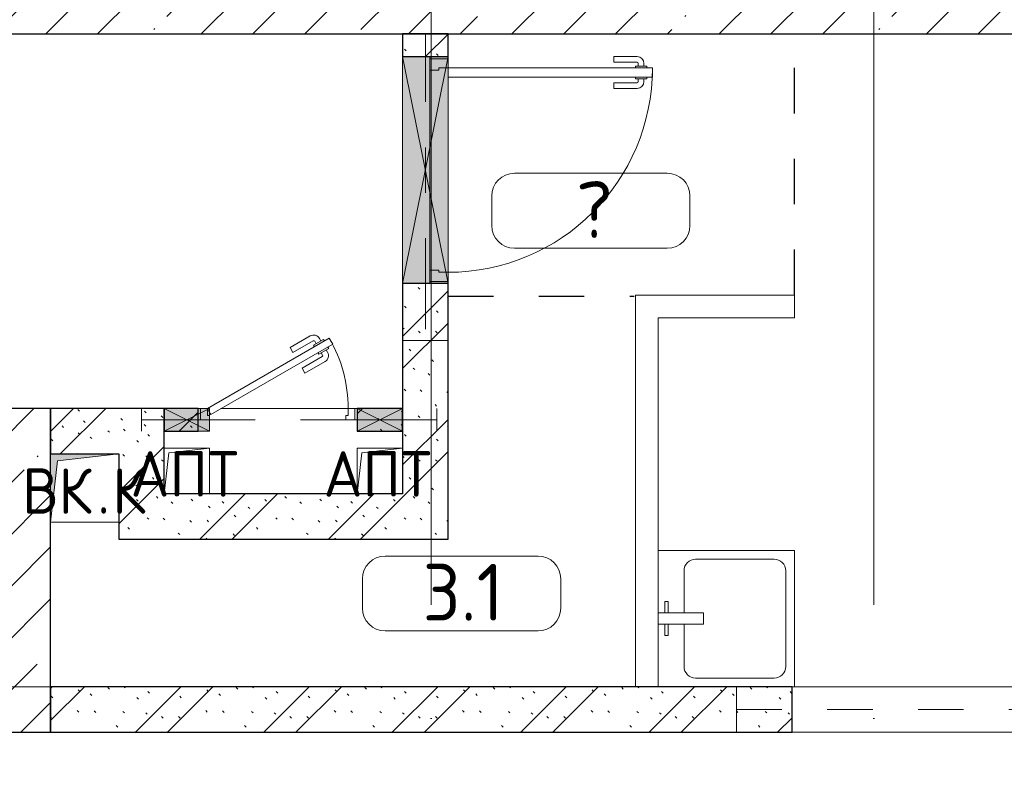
# Model space of a CAD drawing. Header units: millimetres. Extents: x -19737 to 100106, y -4436 to 96517.
# Tile 8 of 59: x -476 to 3860, y 35861 to 39162. Entities that reach past the tile are written whole.
import ezdxf

# ---------------------------------------------------------------- set-up
doc = ezdxf.new("R2010")
doc.units = ezdxf.units.MM
for name, pattern in [('3_ Штрих_ 1 х 1 мм', [400, 200, -200]), ('ADSK_Линия сетки', [5000, 4000, -500, 0, -500]), ('ADSK_Штриховая_ш3 п1_5', [900, 600, -300])]:
    doc.linetypes.add(name, pattern=pattern)
for name, color, linetype, lineweight in [('A-____-NOTE-TEXT', 7, 'Continuous', 18), ('A-AREA-____-IDEN', 7, 'Continuous', 9), ('A-DOOR-____-MCUT', 7, 'Continuous', 9), ('A-DOOR-____-OTLN', 7, 'Continuous', 18), ('A-DOOR-FRAM-MCUT', 7, 'Continuous', 9), ('A-DOOR-OPNG-OTLN', 7, 'Continuous', 18), ('A-FLOR-____-OTLN', 7, 'Continuous', 18), ('A-GENM-____-OTLN', 7, 'Continuous', 18), ('A-GLAZ-____-MCUT', 7, 'Continuous', 9), ('A-GLAZ-____-OTLN', 7, 'Continuous', 18), ('A-WALL-____-MCUT', 7, 'Continuous', 40), ('A-WALL-____-OTLN', 7, 'Continuous', 18), ('A-WALL-____-PATT', 7, 'Continuous', 40), ('I-WALL-____-MCUT', 7, 'Continuous', 40), ('I-WALL-____-OTLN', 7, 'Continuous', 18), ('M-EQPM-____-OTLN', 7, 'Continuous', 18), ('P-SANR-FIXT-OTLN', 7, 'Continuous', 18), ('S-BEAM-____-OTLN', 7, 'Continuous', 18), ('S-COLS-____-MCUT', 7, 'Continuous', 40), ('S-COLS-____-OTLN', 7, 'Continuous', 18), ('S-GRID-____-OTLN', 7, 'Continuous', 9)]:
    doc.layers.add(name, color=color, linetype=linetype, lineweight=lineweight)
doc.layers.add('A-AREA-____-OTLN', color=4, linetype='ADSK_Штриховая_ш3 п1_5', lineweight=40, true_color=0x00ffff)
doc.styles.add('GOST Common', font='GOST_Common.ttf', dxfattribs={"height": 200})
doc.styles.add('GOST Common_2', font='GOST_Common.ttf', dxfattribs={"height": 250})
pattern_1 = [(135, (300.56, 377.28), (-565.6854, 6e-14), [10, -790]), (135, (349.8, 474.73), (-565.6854, 6e-14), [10, -790]), (135, (423.93, 473.06), (-565.6854, 6e-14), [10, -790]), (135, (229.92, 447.9), (-565.6854, 6e-14), [10, -790]), (135, (155.08, 447.9), (-565.6854, 6e-14), [10, -790]), (135, (114.9, 369.03), (-565.6854, 6e-14), [10, -790]), (135, (132.43, 285.8), (-565.6854, 6e-14), [10, -790]), (135, (214.66, 322), (-565.6854, 6e-14), [10, -790]), (135, (198.16, 261.88), (-565.6854, 6e-14), [10, -790]), (135, (45.2, 272.9), (-565.6854, 6e-14), [10, -790]), (135, (42.32, 336.16), (-565.6854, 6e-14), [10, -790]), (135, (92.26, 192.24), (-565.6854, 6e-14), [10, -790]), (135, (7.07, 149.2), (-565.6854, 6e-14), [10, -790]), (135, (80.6, 95.1), (-565.6854, 6e-14), [10, -790]), (135, (79.53, 36.94), (-565.6854, 6e-14), [10, -790]), (135, (153.87, 74.56), (-565.6854, 6e-14), [10, -790]), (135, (228.35, 124.8), (-565.6854, 6e-14), [10, -790]), (135, (279.75, 180.4), (-565.6854, 6e-14), [10, -790]), (135, (282.9, 31.63), (-565.6854, 6e-14), [10, -790]), (135, (377.38, 53.45), (-565.6854, 6e-14), [10, -790]), (135, (352.28, 102.7), (-565.6854, 6e-14), [10, -790]), (135, (354.05, 0), (-565.6854, 6e-14), [10, -790]), (135, (553.23, 16.45), (-565.6854, 6e-14), [10, -790]), (135, (542.38, 63.45), (-565.6854, 6e-14), [10, -790]), (135, (536.58, 239.3), (-565.6854, 6e-14), [10, -790]), (135, (475.85, 203.9), (-565.6854, 6e-14), [10, -790]), (135, (475.85, 316.54), (-565.6854, 6e-14), [10, -790]), (135, (520.8, 408.7), (-565.6854, 6e-14), [10, -790]), (135, (551.1, 470.8), (-565.6854, 6e-14), [10, -790]), (135, (235.25, 537.93), (-565.6854, 6e-14), [10, -790]), (135, (407.25, 547.65), (-565.6854, 6e-14), [10, -790]), (135, (94.5, 558.6), (-565.6854, 6e-14), [10, -790]), (135, (46.4, 532.3), (-565.6854, 6e-14), [10, -790]), (135, (85.56, 465.04), (-565.6854, 6e-14), [10, -790]), (135, (355.53, 181.14), (-565.6854, 6e-14), [10, -790]), (135, (362.23, 243.6), (-565.6854, 6e-14), [10, -790]), (135, (413.45, 344.1), (-565.6854, 6e-14), [10, -790]), (135, (286.3, 273.25), (-565.6854, 6e-14), [10, -790]), (135, (423.02, 263.72), (-565.6854, 6e-14), [10, -790]), (135, (162.94, 190.2), (-565.6854, 6e-14), [10, -790]), (135, (470.25, 120.93), (-565.6854, 6e-14), [10, -790]), (135, (484.48, 9.78), (-565.6854, 6e-14), [10, -790]), (45, (0, 212.13), (-565.6854, 0), []), (45, (212.13, 0), (-565.6854, 0), []), (45, (353.55, 0), (-565.6854, 0), []), (45, (0, 353.55), (-565.6854, 0), [])]
pattern_2 = [(45, (0, 0), (-228.0985, 228.0985), []), (45, (228.1, 0), (-228.0985, 228.0985), [403.225, -80.645, 6.706, -73.939])]

# ---------------------------------------------------------------- blocks, each defined once
blk = doc.blocks.new('АР_Дверь однопольная - 1000х2100h_900__Вход в кв_EI30-4134273-02_К1')
at = {"layer": 'A-DOOR-____-MCUT', "color": 254, "lineweight": 15, "true_color": 0xcccccc}
for p, q in [((-450, 1000), (-450, 100)), ((-410, 1000), (-450, 1000)), ((-410, 100), (-410, 1000)), ((-450, 100), (-410, 100))]:
    blk.add_line(p, q, dxfattribs=at)
at = {"layer": 'A-DOOR-____-OTLN', "color": 254, "lineweight": 5, "true_color": 0xcccccc}
for p, q in [((-458, 962.5), (-470, 962.5)), ((-458, 975), (-458, 925)), ((-450, 975), (-458, 975)), ((-410, 975), (-402, 975)), ((-402, 975), (-402, 925)), ((-402, 962.5), (-390, 962.5)), ((-500, 830), (-500, 932.5)), ((-475, 830), (-475, 932.5)), ((-458, 937.5), (-470, 937.5)), ((-458, 925), (-450, 925)), ((-402, 925), (-410, 925)), ((-402, 937.5), (-390, 937.5)), ((-385, 830), (-385, 932.5)), ((-360, 830), (-360, 932.5)), ((-475, 830), (-500, 830)), ((-385, 830), (-360, 830))]:
    blk.add_line(p, q, dxfattribs=at)
at = {"layer": 'A-DOOR-____-OTLN', "color": 254, "lineweight": 13, "true_color": 0xcccccc}
blk.add_arc((-450, 100), 900, 360, 90, dxfattribs=at)
at = {"layer": 'A-DOOR-____-OTLN', "color": 254, "lineweight": 5, "true_color": 0xcccccc}
for centre, radius, start, end in [((-470, 932.5), 30, 90, 180), ((-390, 932.5), 30, 360, 90), ((-470, 932.5), 4.99, 90, 180), ((-390, 932.5), 4.99, 360, 90)]:
    blk.add_arc(centre, radius, start, end, dxfattribs=at)
at = {"layer": 'A-DOOR-FRAM-MCUT', "color": 254, "lineweight": 15, "true_color": 0xcccccc}
for p, q in [((-490, 100), (-500, 100)), ((-450, 100), (-490, 100)), ((-490, 100), (-490, 20)), ((-450, 60), (-450, 100)), ((490, 100), (450, 100)), ((450, 100), (450, 60)), ((490, 20), (490, 100)), ((490, 100), (500, 100)), ((-440, 60), (-450, 60)), ((-440, 20), (-440, 60)), ((450, 60), (440, 60)), ((440, 60), (440, 20)), ((-490, 20), (-500, 20)), ((-490, 20), (-440, 20)), ((440, 20), (490, 20)), ((490, 20), (500, 20))]:
    blk.add_line(p, q, dxfattribs=at)
blk = doc.blocks.new('АР_Отверстие прямоугольное - ОВВ-3897721-02_К1')
at = {"layer": 'A-GLAZ-____-OTLN', "lineweight": 13, "true_color": 0xf9f9f9}
blk.add_hatch(color=7, dxfattribs=at).paths.add_polyline_path([(-375, -100), (625, -100), (625, 100), (-375, 100)])
at = {"layer": 'A-GLAZ-____-MCUT', "color": 254, "lineweight": 15, "true_color": 0xcccccc}
for p, q in [((-375, 100), (-375, -100)), ((625, 100), (625, -100))]:
    blk.add_line(p, q, dxfattribs=at)
at = {"layer": 'A-GLAZ-____-OTLN', "color": 254, "lineweight": 5, "true_color": 0xcccccc}
for p, q in [((625, 100), (-375, -100)), ((-375, 100), (625, -100))]:
    blk.add_line(p, q, dxfattribs=at)
at = {"layer": 'A-GLAZ-____-OTLN', "color": 254, "lineweight": 13, "true_color": 0xcccccc}
for p, q in [((625, 100), (-375, 100)), ((-375, 100), (-375, -100)), ((625, -100), (625, 100)), ((-375, -100), (625, -100))]:
    blk.add_line(p, q, dxfattribs=at)
blk = doc.blocks.new('АР_Перемычка - 200_Уx2_50x5__Оп_100_50x5_-250-5384951-02_К1')
at = {"layer": 'S-BEAM-____-OTLN', "color": 254, "linetype": '3_ Штрих_ 1 х 1 мм', "lineweight": 15, "true_color": 0xdcdcdc}
for p, q in [((-600, 100), (-600, -100)), ((750, 100), (750, -100)), ((-600, 0), (-500, 0)), ((-500, 0), (500, 0)), ((500, 0), (750, 0))]:
    blk.add_line(p, q, dxfattribs=at)
blk = doc.blocks.new('АР_Отверстие прямоугольное - АПТ-4438757-02_К1')
at = {"layer": 'A-GLAZ-____-OTLN', "lineweight": 13, "true_color": 0xf9f9f9}
blk.add_hatch(color=7, dxfattribs=at).paths.add_polyline_path([(25, 50), (25, -50), (225, -50), (225, 50)])
at = {"layer": 'A-GLAZ-____-MCUT', "color": 254, "lineweight": 15, "true_color": 0xcccccc}
for p, q in [((25, 50), (25, -50)), ((225, 50), (225, -50))]:
    blk.add_line(p, q, dxfattribs=at)
at = {"layer": 'A-GLAZ-____-OTLN', "color": 254, "lineweight": 5, "true_color": 0xcccccc}
for p, q in [((225, 50), (25, -50)), ((25, 50), (225, -50))]:
    blk.add_line(p, q, dxfattribs=at)
at = {"layer": 'A-GLAZ-____-OTLN', "color": 254, "lineweight": 13, "true_color": 0xcccccc}
for p, q in [((225, 50), (25, 50)), ((25, 50), (25, -50)), ((225, -50), (225, 50)), ((25, -50), (225, -50))]:
    blk.add_line(p, q, dxfattribs=at)
blk = doc.blocks.new('АР_Дверь однопольная - 700х2100h_600__ПК-5524912-02_К1')
at = {"layer": 'A-DOOR-____-MCUT', "color": 254, "lineweight": 15, "true_color": 0xcccccc}
for p, q in [((226.9, 360), (-310, 50)), ((241.9, 334), (226.9, 360)), ((-295, 24), (241.9, 334)), ((-310, 50), (-300, 32.7)), ((-300, 32.7), (-295, 24))]:
    blk.add_line(p, q, dxfattribs=at)
at = {"layer": 'A-DOOR-____-OTLN', "color": 254, "lineweight": 5, "true_color": 0xcccccc}
for p, q in [((54.7, 318.3), (143.5, 369.6)), ((67.2, 296.7), (156, 347.9)), ((201.3, 354.4), (158, 329.4)), ((190.5, 348.2), (184.5, 358.6)), ((205.3, 347.5), (201.3, 354.4)), ((67.2, 296.7), (54.7, 318.3)), ((158, 329.4), (162, 322.5)), ((168.8, 335.7), (162.8, 346.1)), ((224.3, 314.6), (181, 289.6)), ((213.5, 308.3), (219.5, 297.9)), ((220.3, 321.5), (224.3, 314.6)), ((107.2, 227.4), (196, 278.6)), ((181, 289.6), (177, 296.5)), ((191.8, 295.8), (197.8, 285.4)), ((107.2, 227.4), (119.7, 205.7)), ((119.7, 205.7), (208.5, 257))]:
    blk.add_line(p, q, dxfattribs=at)
for centre, radius, start, end in [((158.5, 343.6), 30, 30, 120), ((158.5, 343.6), 4.99, 30, 120), ((193.5, 282.9), 4.99, 300, 30), ((193.5, 282.9), 30, 300, 30)]:
    blk.add_arc(centre, radius, start, end, dxfattribs=at)
at = {"layer": 'A-DOOR-____-OTLN', "color": 254, "lineweight": 13, "true_color": 0xcccccc}
blk.add_arc((-310, 50), 620, 360, 30, dxfattribs=at)
at = {"layer": 'A-DOOR-FRAM-MCUT', "color": 254, "lineweight": 15, "true_color": 0xcccccc}
for p, q in [((-340, 50), (-350, 50)), ((-310, 50), (-340, 50)), ((-340, 50), (-340, 0)), ((-310, 20), (-310, 50)), ((340, 50), (310, 50)), ((310, 50), (310, 20)), ((340, 0), (340, 50)), ((340, 50), (350, 50)), ((-340, 0), (-350, 0)), ((-340, 0), (-300, 0)), ((-300, 20), (-310, 20)), ((-300, 0), (-300, 20)), ((310, 20), (300, 20)), ((300, 20), (300, 0)), ((300, 0), (340, 0)), ((340, 0), (350, 0))]:
    blk.add_line(p, q, dxfattribs=at)
blk = doc.blocks.new('АР_Перемычка - 100_Уx1_75x5__250-350-5525060-02_К1')
at = {"layer": 'S-BEAM-____-OTLN', "color": 254, "linetype": '3_ Штрих_ 1 х 1 мм', "lineweight": 15, "true_color": 0xdcdcdc}
for p, q in [((-600, 50), (-600, -50)), ((700, 50), (700, -50)), ((-600, 0), (-500, 0)), ((-500, 0), (-300, 0)), ((-300, 0), (350, 0)), ((350, 0), (550, 0)), ((550, 0), (700, 0))]:
    blk.add_line(p, q, dxfattribs=at)
blk = doc.blocks.new('АР_Перемычка - 200__Уx2_50x5__250-250-8170833-02_К1')
at = {"layer": 'S-BEAM-____-OTLN', "color": 254, "linetype": '3_ Штрих_ 1 х 1 мм', "lineweight": 15, "true_color": 0xdcdcdc}
for p, q in [((-1070, 100), (-1070, -100)), ((1070, 100), (1070, -100)), ((-1070, 0), (1070, 0))]:
    blk.add_line(p, q, dxfattribs=at)
blk = doc.blocks.new('КР-Проем - Настраиваемый-8177659-02_К1')
at = {"layer": 'A-DOOR-OPNG-OTLN', "color": 254, "lineweight": 13, "true_color": 0xcccccc}
for p, q in [((-820, 100), (820, 100)), ((-820, -100), (820, -100))]:
    blk.add_line(p, q, dxfattribs=at)
blk = doc.blocks.new('АР_Канал вертикальный прямоугольный - ВК_К-7548682-02_К1')
at = {"layer": 'M-EQPM-____-OTLN', "lineweight": 13, "true_color": 0xe2e2e2}
blk.add_hatch(color=254, dxfattribs=at).paths.add_polyline_path([(-150, -150), (-120, 120), (150, 150), (-150, 150)])
at = {"layer": 'M-EQPM-____-OTLN', "color": 253, "lineweight": 13, "true_color": 0xaaaaaa}
for p, q in [((150, 150), (-150, 150)), ((-150, 150), (-150, -150)), ((150, 150), (-150, 150)), ((-150, 150), (-150, -150)), ((-150, -150), (-150, 150)), ((-150, 150), (150, 150)), ((-120, 120), (150, 150)), ((-120, 120), (150, 150)), ((150, -150), (150, 150)), ((150, 150), (150, -150)), ((-150, -150), (-120, 120)), ((-150, -150), (-120, 120)), ((-150, -150), (150, -150)), ((150, -150), (-150, -150))]:
    blk.add_line(p, q, dxfattribs=at)
blk = doc.blocks.new('АР_Канал вертикальный прямоугольный - АПТ-5078214-02_К1')
at = {"layer": 'A-GENM-____-OTLN', "color": 253, "lineweight": 13, "true_color": 0xaaaaaa}
for p, q in [((-100, -100), (-100, 100)), ((-100, 100), (100, 100))]:
    blk.add_line(p, q, dxfattribs=at)
at = {"layer": 'M-EQPM-____-OTLN', "color": 253, "lineweight": 13, "true_color": 0xaaaaaa}
for p, q in [((-100, -100), (-100, 100)), ((-100, 100), (100, 100)), ((-80, 80), (100, 100)), ((100, 100), (100, -100)), ((-100, -100), (-80, 80)), ((100, -100), (-100, -100))]:
    blk.add_line(p, q, dxfattribs=at)
blk = doc.blocks.new('A-PLU-Sink-2D - 600 x 600mm-893880-02_К1')
at = {"layer": 'P-SANR-FIXT-OTLN', "color": 253, "lineweight": 13, "true_color": 0xaaaaaa}
for p, q in [((315.7, 302.3), (-284.3, 302.3)), ((-284.3, 302.3), (-284.3, -297.7)), ((-284.3, -297.7), (-284.3, 302.3)), ((-284.3, 302.3), (315.7, 302.3)), ((-59.3, 272.3), (-59.3, 257.3)), ((-9.3, 272.3), (-59.3, 272.3)), ((-9.3, 102.3), (-9.3, 302.3)), ((40.7, 302.3), (40.7, 102.3)), ((40.7, 272.3), (90.7, 272.3)), ((90.7, 272.3), (90.7, 257.3)), ((315.7, -297.7), (315.7, 302.3)), ((315.7, 302.3), (315.7, -297.7)), ((-59.3, 257.3), (-9.3, 257.3)), ((90.7, 257.3), (40.7, 257.3)), ((-9.3, 188), (-195.4, 188)), ((226.8, 188), (40.7, 188)), ((-246.2, 137.2), (-246.2, -208.8)), ((277.6, -208.8), (277.6, 137.2)), ((40.7, 102.3), (-9.3, 102.3)), ((-195.4, -259.6), (226.8, -259.6)), ((-284.3, -297.7), (315.7, -297.7)), ((315.7, -297.7), (-284.3, -297.7))]:
    blk.add_line(p, q, dxfattribs=at)
for centre, start, end in [((-195.4, 137.2), 90, 180), ((226.8, 137.2), 360, 90), ((-195.4, -208.8), 180, 270), ((226.8, -208.8), 270, 0)]:
    blk.add_arc(centre, 50.8, start, end, dxfattribs=at)
blk = doc.blocks.new('Наметкина 10_РД_АР_К1_отсоединено_rvt-1-02_К1')
at = {"layer": 'A-WALL-____-PATT', "lineweight": 5, "true_color": 0xcccccc}
h = blk.add_hatch(dxfattribs=at)
h.set_pattern_fill('FP_2', color=254, style=0, pattern_type=2)
h.set_pattern_definition(pattern_2)
h.paths.add_polyline_path([(5035.3, 39100), (5035.3, 39300), (-1289.7, 39300), (-1289.7, 39100), (3549.9, 39100)])
h = blk.add_hatch(dxfattribs=at)
h.set_pattern_fill('FP_1', color=254, style=0, pattern_type=2)
h.set_pattern_definition(pattern_1)
h.paths.add_polyline_path([(1210.3, 37075), (1410.3, 37075), (1410.3, 38000), (1210.3, 38000), (1210.3, 37143.6)])
h.paths.add_polyline_path([(1410.3, 39000), (1410.3, 39100), (1210.3, 39100), (1210.3, 39000)])
h = blk.add_hatch(dxfattribs=at)
h.set_pattern_fill('FP_1', color=254, style=0, pattern_type=2)
h.set_pattern_definition(pattern_1)
h.paths.add_polyline_path([(-39.7, 37250), (-39.7, 37450), (-339.7, 37450), (-339.7, 37250), (-211.7, 37250)])
h = blk.add_hatch(dxfattribs=at)
h.set_pattern_fill('FP_1', color=254, style=0, pattern_type=2)
h.set_pattern_definition(pattern_1)
h.paths.add_polyline_path([(160.3, 36875), (160.3, 37450), (-39.7, 37450), (-39.7, 36875)])
h = blk.add_hatch(dxfattribs=at)
h.set_pattern_fill('FP_1', color=254, style=0, pattern_type=2)
h.set_pattern_definition(pattern_1)
h.paths.add_polyline_path([(1210.3, 37350), (1210.3, 37450), (1010.3, 37450), (1010.3, 37350)])
h.paths.add_polyline_path([(310.3, 37350), (310.3, 37450), (160.3, 37450), (160.3, 37350)])
h = blk.add_hatch(dxfattribs=at)
h.set_pattern_fill('FP_1', color=254, style=0, pattern_type=2)
h.set_pattern_definition(pattern_1)
h.paths.add_polyline_path([(1410.3, 36875), (1410.3, 37075), (160.3, 37075), (160.3, 36875)])
h = blk.add_hatch(dxfattribs=at)
h.set_pattern_fill('FP_1', color=254, style=0, pattern_type=2)
h.set_pattern_definition(pattern_1)
h.paths.add_polyline_path([(5035.3, 36025), (5035.3, 36225), (4565.3, 36225), (4565.3, 36025)])
h.paths.add_polyline_path([(2925.3, 36025), (2925.3, 36225), (-339.7, 36225), (-339.7, 36025), (-211.7, 36025)])
at = {"layer": 'S-COLS-____-OTLN', "lineweight": 5, "true_color": 0xcccccc}
h = blk.add_hatch(dxfattribs=at)
h.set_pattern_fill('FP_2', color=254, style=0, pattern_type=2)
h.set_pattern_definition(pattern_2)
h.paths.add_polyline_path([(-339.7, 36025), (-339.7, 37450), (-739.7, 37450), (-739.7, 36025)])
at = {"layer": 'A-AREA-____-OTLN', "color": 7, "linetype": '3_ Штрих_ 1 х 1 мм', "lineweight": 30, "true_color": 0xccffff}
for p, q in [((2935.3, 37950), (2935.3, 39100)), ((1410.3, 37945.2), (2230.3, 37945.2))]:
    blk.add_line(p, q, dxfattribs=at)
at = {"layer": 'A-FLOR-____-OTLN', "color": 254, "lineweight": 13, "true_color": 0xcccccc}
for p, q in [((1330.3, 39000), (1210.3, 39000)), ((1330.3, 38990), (1330.3, 39000)), ((1330.3, 38060), (1330.3, 38940)), ((1210.3, 38000), (1330.3, 38000)), ((1330.3, 38000), (1330.3, 38010)), ((-1089.7, 37450.1), (350.4, 37450.1)), ((410.4, 37450.1), (1210.3, 37450.1))]:
    blk.add_line(p, q, dxfattribs=at)
at = {"layer": 'A-WALL-____-MCUT', "color": 254, "lineweight": 30, "true_color": 0xcccccc}
for p, q in [((-1289.7, 39100), (5035.3, 39100)), ((2925.3, 36225), (-339.7, 36225)), ((-339.7, 36225), (-339.7, 36025)), ((2925.3, 36025), (2925.3, 36225)), ((-339.7, 36025), (2925.3, 36025))]:
    blk.add_line(p, q, dxfattribs=at)
at = {"layer": 'A-WALL-____-OTLN', "color": 254, "lineweight": 13, "true_color": 0xcccccc}
for p, q in [((2925.3, 36225), (4565.3, 36225)), ((4565.3, 36025), (2925.3, 36025))]:
    blk.add_line(p, q, dxfattribs=at)
at = {"layer": 'I-WALL-____-MCUT', "color": 254, "lineweight": 30, "true_color": 0xcccccc}
for p, q in [((1410.3, 39100), (1210.3, 39100)), ((1210.3, 39100), (1210.3, 39000)), ((1410.3, 39000), (1410.3, 39100)), ((1210.3, 39000), (1410.3, 39000)), ((1410.3, 38000), (1210.3, 38000)), ((1210.3, 38000), (1210.3, 37450)), ((1410.3, 37075), (1410.3, 38000)), ((-39.7, 37450), (-339.7, 37450)), ((-339.7, 37450), (-339.7, 37250)), ((160.3, 37450), (-39.7, 37450)), ((160.3, 37350), (160.3, 37450)), ((310.3, 37450), (160.3, 37450)), ((160.3, 37450), (160.3, 37350)), ((310.3, 37350), (310.3, 37450)), ((1210.3, 37450), (1010.3, 37450)), ((1010.3, 37450), (1010.3, 37350)), ((1210.3, 37450), (1210.3, 37350)), ((1210.3, 37350), (1210.3, 37450)), ((160.3, 37075), (160.3, 37350)), ((160.3, 37350), (310.3, 37350)), ((1010.3, 37350), (1210.3, 37350)), ((1210.3, 37350), (1210.3, 37075)), ((-339.7, 37250), (-39.7, 37250)), ((-39.7, 37250), (-39.7, 36875)), ((1210.3, 37075), (160.3, 37075)), ((1410.3, 36875), (1410.3, 37075)), ((-39.7, 36875), (160.3, 36875)), ((160.3, 36875), (1410.3, 36875))]:
    blk.add_line(p, q, dxfattribs=at)
at = {"layer": 'I-WALL-____-OTLN', "color": 254, "lineweight": 13, "true_color": 0xcccccc}
for p, q in [((2235.3, 37950), (2935.3, 37950)), ((2235.3, 37950), (2235.3, 37850)), ((2935.3, 37950), (2935.3, 37850)), ((2235.3, 36225), (2235.3, 37850)), ((2935.3, 37850), (2335.3, 37850)), ((2335.3, 37850), (2335.3, 36225))]:
    blk.add_line(p, q, dxfattribs=at)
at = {"layer": 'S-COLS-____-MCUT', "color": 254, "lineweight": 30, "true_color": 0xcccccc}
for p, q in [((-339.7, 37450), (-739.7, 37450)), ((-339.7, 36025), (-339.7, 37450)), ((-739.7, 36025), (-339.7, 36025))]:
    blk.add_line(p, q, dxfattribs=at)
at = {"layer": 'A-DOOR-____-OTLN', "color": 254, "lineweight": 13, "true_color": 0xcccccc}
for name, p, rotation in [('АР_Дверь однопольная - 1000х2100h_900__Вход в кв_EI30-4134273-02_К1', (1310.3, 38500), 270), ('КР-Проем - Настраиваемый-8177659-02_К1', (3745.3, 36125), 180)]:
    blk.add_blockref(name, p, dxfattribs=dict(at, rotation=rotation))
blk.add_blockref('АР_Дверь однопольная - 700х2100h_600__ПК-5524912-02_К1', (660.3, 37400), dxfattribs=at)
at = {"layer": 'A-GLAZ-____-OTLN', "color": 254, "lineweight": 13, "true_color": 0xcccccc}
for name, p, rotation in [('АР_Отверстие прямоугольное - ОВВ-3897721-02_К1', (1310.3, 38375), 90), ('АР_Отверстие прямоугольное - АПТ-4438757-02_К1', (385.3, 37400), 180), ('АР_Отверстие прямоугольное - АПТ-4438757-02_К1', (1235.3, 37400), 180)]:
    blk.add_blockref(name, p, dxfattribs=dict(at, rotation=rotation))
at = {"layer": 'M-EQPM-____-OTLN', "color": 253, "lineweight": 5, "true_color": 0xaaaaaa}
for name, p in [('АР_Канал вертикальный прямоугольный - ВК_К-7548682-02_К1', (-189.7, 37100)), ('АР_Канал вертикальный прямоугольный - АПТ-5078214-02_К1', (260.3, 37175)), ('АР_Канал вертикальный прямоугольный - АПТ-5078214-02_К1', (1110.3, 37175))]:
    blk.add_blockref(name, p, dxfattribs=at)
at = {"layer": 'P-SANR-FIXT-OTLN', "color": 253, "lineweight": 5, "true_color": 0xaaaaaa, "rotation": 89.99999999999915}
blk.add_blockref('A-PLU-Sink-2D - 600 x 600mm-893880-02_К1', (2637.6, 36509.3), dxfattribs=at)
at = {"layer": 'S-BEAM-____-OTLN', "color": 254, "lineweight": 13, "true_color": 0xcccccc, "rotation": 270}
blk.add_blockref('АР_Перемычка - 200_Уx2_50x5__Оп_100_50x5_-250-5384951-02_К1', (1310.3, 38500), dxfattribs=at)
at = {"layer": 'S-BEAM-____-OTLN', "color": 254, "lineweight": 13, "true_color": 0xcccccc}
for name, p in [('АР_Перемычка - 100_Уx1_75x5__250-350-5525060-02_К1', (660.3, 37400)), ('АР_Перемычка - 200__Уx2_50x5__250-250-8170833-02_К1', (3750.3, 36125))]:
    blk.add_blockref(name, p, dxfattribs=at)
at = {"layer": 'A-____-NOTE-TEXT', "color": 253, "lineweight": 5, "true_color": 0xaaaaaa, "char_height": 200, "attachment_point": 1, "style": 'GOST Common'}
for s, insert, width in [('АПТ', (12.1, 37262.2), 609.282), ('АПТ', (862.1, 37262.2), 609.282), ('ВК', (-464.9, 37187.2), 400.844), ('\\fGOST Common|b0|i0|c204|p34|;К', (-68, 37187.2), 192.405), ('\\fGOST Common|b0|i0|c204|p34|;.', (-134.2, 37187.2), 80.169)]:
    blk.add_mtext(s, dxfattribs=dict(at, insert=insert, width=width))
blk = doc.blocks.new('Марка помещения 2 - Марка помещения 2-1605974-02_К1')
at = {"layer": 'A-AREA-____-IDEN', "color": 253, "true_color": 0xaaaaaa}
for p, q in [((-1.797, 0.841), (1.569, 0.841)), ((-2.297, -0.309), (-2.297, 0.341)), ((2.069, 0.341), (2.069, -0.309)), ((1.569, -0.809), (-1.797, -0.809))]:
    blk.add_line(p, q, dxfattribs=at)
for centre, start, end in [((-1.797, 0.341), 90, 180), ((1.569, 0.341), 0, 90), ((-1.797, -0.309), 180, 270), ((1.569, -0.309), 270, 360)]:
    blk.add_arc(centre, 0.5, start, end, dxfattribs=at)

msp = doc.modelspace()

# ---------------------------------------------------------------- linework, layer by layer
at = {"layer": 'S-GRID-____-OTLN', "color": 253, "linetype": 'ADSK_Линия сетки', "true_color": 0xaaaaaa}
for p, q in [((1335.3, 31585.4), (1335.3, 56171.7)), ((3285.3, 31585.4), (3285.3, 45894.3)), ((15688.6, 39100), (-18101.6, 39100)), ((15688.6, 36225), (-18101.6, 36225))]:
    msp.add_line(p, q, dxfattribs=at)

# ---------------------------------------------------------------- block references
at = {"lineweight": 5}
msp.add_blockref('Наметкина 10_РД_АР_К1_отсоединено_rvt-1-02_К1', (0, 0), dxfattribs=at)
at = {"layer": 'A-AREA-____-IDEN', "color": 253, "true_color": 0xaaaaaa, "xscale": 199.9999999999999, "yscale": 199.9999999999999, "zscale": 199.9999999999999}
for p in [(2061.9, 38317.8), (1492.7, 36632.3)]:
    msp.add_blockref('Марка помещения 2 - Марка помещения 2-1605974-02_К1', p, dxfattribs=at)

# ---------------------------------------------------------------- texts
at = {"layer": 'A-AREA-____-IDEN', "color": 253, "true_color": 0xaaaaaa, "char_height": 250, "attachment_point": 1, "style": 'GOST Common_2'}
for s, insert, width in [('\\fGOST Common|b0|i0|c204|p34|;?', (1973.4, 38451.6), 224.472), ('3.1', (1298.2, 36766.1), 481.012)]:
    msp.add_mtext(s, dxfattribs=dict(at, insert=insert, width=width))

doc.saveas('drawing.dxf')
